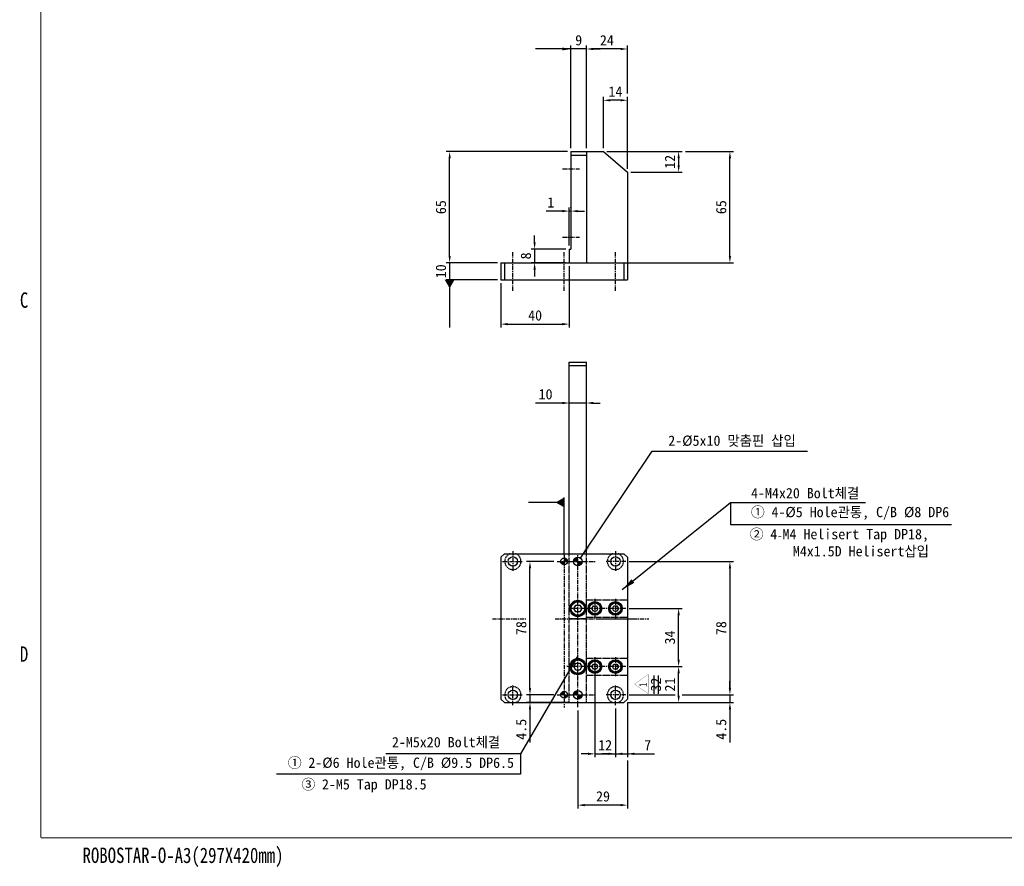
# Model space of a CAD drawing. Extents: x 2118 to 3271, y 824 to 1634.
# Tile 1 of 6: x 2118 to 2694, y 824 to 1319. Entities that reach past the tile are written whole.
import ezdxf
from ezdxf.enums import TextEntityAlignment as Align

# ---------------------------------------------------------------- set-up
doc = ezdxf.new("R2010")
doc.units = 0
doc.header["$LTSCALE"] = 2
doc.header["$MEASUREMENT"] = 0
doc.linetypes.add('CENTER', pattern=[2, 1.25, -0.25, 0.25, -0.25])
doc.linetypes.add('HIDDEN', pattern=[0.375, 0.25, -0.125])
doc.layers.get('0').update_dxf_attribs({"linetype": 'CONTINUOUS'})
doc.layers.get('DEFPOINTS').update_dxf_attribs({"linetype": 'CONTINUOUS'})
for name, color, linetype in [('3', 4, 'CONTINUOUS'), ('CEN', 3, 'CENTER'), ('CENTERLINE', 3, 'CENTER'), ('DIMENSION', 4, 'CONTINUOUS'), ('HATCHLINE', 1, 'CONTINUOUS'), ('HIDDENLINE', 5, 'HIDDEN'), ('PART_NO', 1, 'CONTINUOUS')]:
    doc.layers.add(name, color=color, linetype=linetype)
doc.dimstyles.new('A3', dxfattribs={"dimscale": 2, "dimtxt": 3, "dimasz": 2, "dimexe": 1, "dimexo": 1, "dimgap": 1, "dimtad": 1, "dimdec": 4, "dimdsep": 46, "dimtxsty": 'Standard', "dimcen": 2.5, "dimclrd": 4, "dimclre": 4, "dimclrt": 9, "dimazin": 2, "dimtfac": 1, "dimtdec": 4, "dimtmove": 0, "dimatfit": 3, "dimfxl": 1, "dimtolj": 1, "dimarcsym": 0})

# ---------------------------------------------------------------- blocks, each defined once
blk = doc.blocks.new('A3-DJ')
at = {"const_width": 0.2}
for points in [[(30, 269), (30, 10)], [(30, 10), (410, 10)]]:
    blk.add_lwpolyline(points, dxfattribs=at)
at = {"layer": '3', "const_width": 0.05}
for points in [[(26, 149), (30, 149)], [(26, 80), (30, 80)]]:
    blk.add_lwpolyline(points, dxfattribs=at)
at = {"layer": '3', "width": 0.8}
for s, p in [('C', (26.72, 114.81)), ('D', (26.72, 45.81)), ('ROBOSTAR-O-A3(297X420mm)', (57.72, 6.36))]:
    blk.add_text(s, height=3, dxfattribs=at).set_placement(p, align=Align.MIDDLE)
blk = doc.blocks.new('*D31')
at = {"layer": 'DEFPOINTS', "color": 0}
for p in [(2459.87, 1242.03), (2473.87, 1230.03), (2503.87, 1230.03)]:
    blk.add_point(p, dxfattribs=at)
at = {"layer": 'DIMENSION', "color": 4, "lineweight": -2}
for p, q in [((2461.87, 1242.03), (2505.87, 1242.03)), ((2503.87, 1238.03), (2503.87, 1234.03)), ((2475.87, 1230.03), (2505.87, 1230.03))]:
    blk.add_line(p, q, dxfattribs=at)
at = {"layer": 'DIMENSION', "color": 4}
for points in [[(2503.2, 1238.03), (2504.53, 1238.03), (2503.87, 1242.03)], [(2503.2, 1234.03), (2504.53, 1234.03), (2503.87, 1230.03)]]:
    blk.add_solid(points, dxfattribs=at)
at = {"layer": 'DIMENSION', "color": 9, "insert": (2498.78, 1236.03), "char_height": 6, "attachment_point": 5, "rotation": 90}
blk.add_mtext('\\A1;12', dxfattribs=at)
blk = doc.blocks.new('*D32')
at = {"layer": 'DEFPOINTS', "color": 0}
for p in [(2505.87, 1242.03), (2533.87, 1242.03), (2471.87, 1177.03)]:
    blk.add_point(p, dxfattribs=at)
at = {"layer": 'DIMENSION', "color": 4, "lineweight": -2}
for p, q in [((2507.87, 1242.03), (2535.87, 1242.03)), ((2533.87, 1181.03), (2533.87, 1238.03)), ((2473.87, 1177.03), (2535.87, 1177.03))]:
    blk.add_line(p, q, dxfattribs=at)
at = {"layer": 'DIMENSION', "color": 4}
for points in [[(2533.2, 1238.03), (2534.53, 1238.03), (2533.87, 1242.03)], [(2533.2, 1181.03), (2534.53, 1181.03), (2533.87, 1177.03)]]:
    blk.add_solid(points, dxfattribs=at)
at = {"layer": 'DIMENSION', "color": 9, "insert": (2528.79, 1209.53), "char_height": 6, "attachment_point": 5, "rotation": 90}
blk.add_mtext('\\A1;65', dxfattribs=at)
blk = doc.blocks.new('*D33')
at = {"layer": 'DEFPOINTS', "color": 0}
for p in [(2459.87, 1272.03), (2459.87, 1242.03), (2473.87, 1230.03)]:
    blk.add_point(p, dxfattribs=at)
at = {"layer": 'DIMENSION', "color": 4, "lineweight": -2}
for p, q in [((2459.87, 1244.03), (2459.87, 1274.03)), ((2473.87, 1232.03), (2473.87, 1274.03)), ((2469.87, 1272.03), (2463.87, 1272.03))]:
    blk.add_line(p, q, dxfattribs=at)
at = {"layer": 'DIMENSION', "color": 4}
for points in [[(2463.87, 1272.69), (2463.87, 1271.36), (2459.87, 1272.03)], [(2469.87, 1272.69), (2469.87, 1271.36), (2473.87, 1272.03)]]:
    blk.add_solid(points, dxfattribs=at)
at = {"layer": 'DIMENSION', "color": 9, "insert": (2466.87, 1277.11), "char_height": 6, "attachment_point": 5}
blk.add_mtext('\\A1;14', dxfattribs=at)
blk = doc.blocks.new('*D34')
at = {"layer": 'DEFPOINTS', "color": 0}
for p in [(2369.87, 1242.03), (2440.87, 1242.03), (2399.87, 1177.03)]:
    blk.add_point(p, dxfattribs=at)
at = {"layer": 'DIMENSION', "color": 4, "lineweight": -2}
for p, q in [((2438.87, 1242.03), (2367.87, 1242.03)), ((2369.87, 1181.03), (2369.87, 1238.03)), ((2397.87, 1177.03), (2367.87, 1177.03))]:
    blk.add_line(p, q, dxfattribs=at)
at = {"layer": 'DIMENSION', "color": 4}
for points in [[(2369.2, 1238.03), (2370.53, 1238.03), (2369.87, 1242.03)], [(2369.2, 1181.03), (2370.53, 1181.03), (2369.87, 1177.03)]]:
    blk.add_solid(points, dxfattribs=at)
at = {"layer": 'DIMENSION', "color": 9, "insert": (2364.79, 1209.53), "char_height": 6, "attachment_point": 5, "rotation": 90}
blk.add_mtext('\\A1;65', dxfattribs=at)
blk = doc.blocks.new('*D35')
at = {"layer": 'DEFPOINTS', "color": 0}
for p in [(2416.87, 924.38), (2432.87, 924.38), (2441.87, 919.88)]:
    blk.add_point(p, dxfattribs=at)
at = {"layer": 'DIMENSION', "color": 4, "lineweight": -2}
for p, q in [((2416.87, 928.38), (2416.87, 932.38)), ((2430.87, 924.38), (2414.87, 924.38)), ((2416.87, 924.38), (2416.87, 919.88)), ((2439.87, 919.88), (2414.87, 919.88)), ((2416.87, 915.88), (2416.87, 896.56))]:
    blk.add_line(p, q, dxfattribs=at)
at = {"layer": 'DIMENSION', "color": 4}
for points in [[(2416.2, 928.38), (2417.53, 928.38), (2416.87, 924.38)], [(2416.2, 915.88), (2417.53, 915.88), (2416.87, 919.88)]]:
    blk.add_solid(points, dxfattribs=at)
at = {"layer": 'DIMENSION', "color": 9, "insert": (2411.79, 904.22), "char_height": 6, "attachment_point": 5, "rotation": 90}
blk.add_mtext('\\A1;4.5', dxfattribs=at)
blk = doc.blocks.new('*D36')
at = {"layer": 'DEFPOINTS', "color": 0}
for p in [(2454.87, 946.27), (2466.87, 918.38), (2466.87, 889.88)]:
    blk.add_point(p, dxfattribs=at)
at = {"layer": 'DIMENSION', "color": 4, "lineweight": -2}
for p, q in [((2454.87, 944.27), (2454.87, 887.88)), ((2466.87, 916.38), (2466.87, 887.88)), ((2450.87, 889.88), (2446.87, 889.88)), ((2454.87, 889.88), (2466.87, 889.88)), ((2470.87, 889.88), (2474.87, 889.88))]:
    blk.add_line(p, q, dxfattribs=at)
at = {"layer": 'DIMENSION', "color": 4}
for points in [[(2450.87, 890.55), (2450.87, 889.21), (2454.87, 889.88)], [(2470.87, 890.55), (2470.87, 889.21), (2466.87, 889.88)]]:
    blk.add_solid(points, dxfattribs=at)
at = {"layer": 'DIMENSION', "color": 9, "insert": (2460.87, 894.96), "char_height": 6, "attachment_point": 5}
blk.add_mtext('\\A1;12', dxfattribs=at)
blk = doc.blocks.new('*D37')
at = {"layer": 'DEFPOINTS', "color": 0}
for p in [(2473.87, 921.88), (2466.87, 918.38), (2473.87, 889.88)]:
    blk.add_point(p, dxfattribs=at)
at = {"layer": 'DIMENSION', "color": 4, "lineweight": -2}
for p, q in [((2466.87, 916.38), (2466.87, 887.88)), ((2473.87, 919.88), (2473.87, 887.88)), ((2462.87, 889.88), (2458.87, 889.88)), ((2466.87, 889.88), (2473.87, 889.88)), ((2477.87, 889.88), (2489.64, 889.88))]:
    blk.add_line(p, q, dxfattribs=at)
at = {"layer": 'DIMENSION', "color": 4}
for points in [[(2462.87, 890.55), (2462.87, 889.21), (2466.87, 889.88)], [(2477.87, 890.55), (2477.87, 889.21), (2473.87, 889.88)]]:
    blk.add_solid(points, dxfattribs=at)
at = {"layer": 'DIMENSION', "color": 9, "insert": (2485.75, 894.96), "char_height": 6, "attachment_point": 5}
blk.add_mtext('\\A1;7', dxfattribs=at)
blk = doc.blocks.new('*D38')
at = {"layer": 'DEFPOINTS', "color": 0}
for p in [(2444.87, 917.19), (2473.87, 887.88), (2444.87, 859.88)]:
    blk.add_point(p, dxfattribs=at)
at = {"layer": 'DIMENSION', "color": 4, "lineweight": -2}
for p, q in [((2444.87, 915.19), (2444.87, 857.88)), ((2473.87, 885.88), (2473.87, 857.88)), ((2469.87, 859.88), (2448.87, 859.88))]:
    blk.add_line(p, q, dxfattribs=at)
at = {"layer": 'DIMENSION', "color": 4}
for points in [[(2448.87, 860.55), (2448.87, 859.21), (2444.87, 859.88)], [(2469.87, 860.55), (2469.87, 859.21), (2473.87, 859.88)]]:
    blk.add_solid(points, dxfattribs=at)
at = {"layer": 'DIMENSION', "color": 9, "insert": (2459.62, 864.96), "char_height": 6, "attachment_point": 5}
blk.add_mtext('\\A1;29', dxfattribs=at)
blk = doc.blocks.new('*D39')
at = {"layer": 'DEFPOINTS', "color": 0}
for p in [(2416.87, 1002.38), (2432.87, 1002.38), (2432.87, 924.38)]:
    blk.add_point(p, dxfattribs=at)
at = {"layer": 'DIMENSION', "color": 4, "lineweight": -2}
for p, q in [((2430.87, 1002.38), (2414.87, 1002.38)), ((2416.87, 928.38), (2416.87, 998.38)), ((2430.87, 924.38), (2414.87, 924.38))]:
    blk.add_line(p, q, dxfattribs=at)
at = {"layer": 'DIMENSION', "color": 4}
for points in [[(2416.2, 998.38), (2417.53, 998.38), (2416.87, 1002.38)], [(2416.2, 928.38), (2417.53, 928.38), (2416.87, 924.38)]]:
    blk.add_solid(points, dxfattribs=at)
at = {"layer": 'DIMENSION', "color": 9, "insert": (2411.79, 963.38), "char_height": 6, "attachment_point": 5, "rotation": 90}
blk.add_mtext('\\A1;78', dxfattribs=at)
blk = doc.blocks.new('*D40')
at = {"layer": 'DEFPOINTS', "color": 0}
for p in [(2399.87, 1177.03), (2369.87, 1167.03), (2399.87, 1167.03)]:
    blk.add_point(p, dxfattribs=at)
at = {"layer": 'DIMENSION', "color": 4, "lineweight": -2}
for p, q in [((2369.87, 1181.03), (2369.87, 1185.03)), ((2397.87, 1177.03), (2367.87, 1177.03)), ((2369.87, 1177.03), (2369.87, 1167.03)), ((2397.87, 1167.03), (2367.87, 1167.03)), ((2369.87, 1163.03), (2369.87, 1159.03))]:
    blk.add_line(p, q, dxfattribs=at)
at = {"layer": 'DIMENSION', "color": 4}
for points in [[(2369.2, 1181.03), (2370.53, 1181.03), (2369.87, 1177.03)], [(2369.2, 1163.03), (2370.53, 1163.03), (2369.87, 1167.03)]]:
    blk.add_solid(points, dxfattribs=at)
at = {"layer": 'DIMENSION', "color": 9, "insert": (2364.78, 1172.03), "char_height": 6, "attachment_point": 5, "rotation": 90}
blk.add_mtext('\\A1;10', dxfattribs=at)
blk = doc.blocks.new('*D41')
at = {"layer": 'DEFPOINTS', "color": 0}
for p in [(2439.87, 1095.01), (2439.87, 1084.7), (2449.87, 1085.02)]:
    blk.add_point(p, dxfattribs=at)
at = {"layer": 'DIMENSION', "color": 4, "lineweight": -2}
for p, q in [((2435.87, 1095.01), (2420.12, 1095.01)), ((2439.87, 1086.7), (2439.87, 1097.01)), ((2449.87, 1095.01), (2439.87, 1095.01)), ((2449.87, 1087.02), (2449.87, 1097.01)), ((2453.87, 1095.01), (2457.87, 1095.01))]:
    blk.add_line(p, q, dxfattribs=at)
at = {"layer": 'DIMENSION', "color": 4}
for points in [[(2435.87, 1095.68), (2435.87, 1094.35), (2439.87, 1095.01)], [(2453.87, 1095.68), (2453.87, 1094.35), (2449.87, 1095.01)]]:
    blk.add_solid(points, dxfattribs=at)
at = {"layer": 'DIMENSION', "color": 9, "insert": (2425.99, 1100.1), "char_height": 6, "attachment_point": 5}
blk.add_mtext('\\A1;10', dxfattribs=at)
blk = doc.blocks.new('*D42')
at = {"layer": 'DEFPOINTS', "color": 0}
for p in [(2439.87, 1207.24), (2440.87, 1207.11), (2439.87, 1185.03)]:
    blk.add_point(p, dxfattribs=at)
at = {"layer": 'DIMENSION', "color": 4, "lineweight": -2}
for p, q in [((2435.87, 1207.24), (2426.28, 1207.24)), ((2439.87, 1187.03), (2439.87, 1209.24)), ((2440.87, 1207.24), (2439.87, 1207.24)), ((2440.87, 1209.11), (2440.87, 1209.24)), ((2444.87, 1207.24), (2448.87, 1207.24))]:
    blk.add_line(p, q, dxfattribs=at)
at = {"layer": 'DIMENSION', "color": 4}
for points in [[(2435.87, 1207.9), (2435.87, 1206.57), (2439.87, 1207.24)], [(2444.87, 1207.9), (2444.87, 1206.57), (2440.87, 1207.24)]]:
    blk.add_solid(points, dxfattribs=at)
at = {"layer": 'DIMENSION', "color": 9, "insert": (2429.08, 1212.32), "char_height": 6, "attachment_point": 5}
blk.add_mtext('\\A1;1', dxfattribs=at)
blk = doc.blocks.new('*D43')
at = {"layer": 'DEFPOINTS', "color": 0}
for p in [(2439.87, 1185.03), (2419.58, 1177.03), (2439.87, 1177.03)]:
    blk.add_point(p, dxfattribs=at)
at = {"layer": 'DIMENSION', "color": 4, "lineweight": -2}
for p, q in [((2419.58, 1189.03), (2419.58, 1193.03)), ((2437.87, 1185.03), (2417.58, 1185.03)), ((2419.58, 1185.03), (2419.58, 1177.03)), ((2437.87, 1177.03), (2417.58, 1177.03)), ((2419.58, 1173.03), (2419.58, 1169.03))]:
    blk.add_line(p, q, dxfattribs=at)
at = {"layer": 'DIMENSION', "color": 4}
for points in [[(2418.92, 1189.03), (2420.25, 1189.03), (2419.58, 1185.03)], [(2418.92, 1173.03), (2420.25, 1173.03), (2419.58, 1177.03)]]:
    blk.add_solid(points, dxfattribs=at)
at = {"layer": 'DIMENSION', "color": 9, "insert": (2414.51, 1181.03), "char_height": 6, "attachment_point": 5, "rotation": 90}
blk.add_mtext('\\A1;8', dxfattribs=at)
blk = doc.blocks.new('*D44')
at = {"layer": 'DEFPOINTS', "color": 0}
for p in [(2439.87, 1177.03), (2399.87, 1167.03), (2439.87, 1141.13)]:
    blk.add_point(p, dxfattribs=at)
at = {"layer": 'DIMENSION', "color": 4, "lineweight": -2}
for p, q in [((2439.87, 1175.03), (2439.87, 1139.13)), ((2399.87, 1165.03), (2399.87, 1139.13)), ((2403.87, 1141.13), (2435.87, 1141.13))]:
    blk.add_line(p, q, dxfattribs=at)
at = {"layer": 'DIMENSION', "color": 4}
for points in [[(2403.87, 1141.79), (2403.87, 1140.46), (2399.87, 1141.13)], [(2435.87, 1141.79), (2435.87, 1140.46), (2439.87, 1141.13)]]:
    blk.add_solid(points, dxfattribs=at)
at = {"layer": 'DIMENSION', "color": 9, "insert": (2419.87, 1146.21), "char_height": 6, "attachment_point": 5}
blk.add_mtext('\\A1;40', dxfattribs=at)
blk = doc.blocks.new('*D45')
at = {"layer": 'DEFPOINTS', "color": 0}
for p in [(2440.87, 1302.03), (2440.87, 1242.03), (2449.87, 1242.03)]:
    blk.add_point(p, dxfattribs=at)
at = {"layer": 'DIMENSION', "color": 4, "lineweight": -2}
for p, q in [((2440.87, 1244.03), (2440.87, 1304.03)), ((2449.87, 1244.03), (2449.87, 1304.03)), ((2436.87, 1302.03), (2432.87, 1302.03)), ((2449.87, 1302.03), (2440.87, 1302.03)), ((2453.87, 1302.03), (2457.87, 1302.03))]:
    blk.add_line(p, q, dxfattribs=at)
at = {"layer": 'DIMENSION', "color": 4}
for points in [[(2436.87, 1302.69), (2436.87, 1301.36), (2440.87, 1302.03)], [(2453.87, 1302.69), (2453.87, 1301.36), (2449.87, 1302.03)]]:
    blk.add_solid(points, dxfattribs=at)
at = {"layer": 'DIMENSION', "color": 9, "insert": (2445.37, 1307.1), "char_height": 6, "attachment_point": 5}
blk.add_mtext('\\A1;9', dxfattribs=at)
blk = doc.blocks.new('*D46')
at = {"layer": 'DEFPOINTS', "color": 0}
for p in [(2449.87, 1302.03), (2473.87, 1274.03), (2449.87, 1242.03)]:
    blk.add_point(p, dxfattribs=at)
at = {"layer": 'DIMENSION', "color": 4, "lineweight": -2}
for p, q in [((2449.87, 1244.03), (2449.87, 1304.03)), ((2473.87, 1276.03), (2473.87, 1304.03)), ((2469.87, 1302.03), (2453.87, 1302.03))]:
    blk.add_line(p, q, dxfattribs=at)
at = {"layer": 'DIMENSION', "color": 4}
for points in [[(2453.87, 1302.69), (2453.87, 1301.36), (2449.87, 1302.03)], [(2469.87, 1302.69), (2469.87, 1301.36), (2473.87, 1302.03)]]:
    blk.add_solid(points, dxfattribs=at)
at = {"layer": 'DIMENSION', "color": 9, "insert": (2461.87, 1307.11), "char_height": 6, "attachment_point": 5}
blk.add_mtext('\\A1;24', dxfattribs=at)
blk = doc.blocks.new('*D47')
at = {"layer": 'DEFPOINTS', "color": 0}
for p in [(2472.87, 1002.38), (2505.87, 924.38), (2533.87, 924.38)]:
    blk.add_point(p, dxfattribs=at)
at = {"layer": 'DIMENSION', "color": 4, "lineweight": -2}
for p, q in [((2474.87, 1002.38), (2535.87, 1002.38)), ((2533.87, 998.38), (2533.87, 928.38)), ((2507.87, 924.38), (2535.87, 924.38))]:
    blk.add_line(p, q, dxfattribs=at)
at = {"layer": 'DIMENSION', "color": 4}
for points in [[(2533.2, 998.38), (2534.53, 998.38), (2533.87, 1002.38)], [(2533.2, 928.38), (2534.53, 928.38), (2533.87, 924.38)]]:
    blk.add_solid(points, dxfattribs=at)
at = {"layer": 'DIMENSION', "color": 9, "insert": (2528.79, 963.38), "char_height": 6, "attachment_point": 5, "rotation": 90}
blk.add_mtext('\\A1;78', dxfattribs=at)
blk = doc.blocks.new('*D48')
at = {"layer": 'DEFPOINTS', "color": 0}
for p in [(2472.87, 974.88), (2503.87, 974.88), (2472.87, 940.88)]:
    blk.add_point(p, dxfattribs=at)
at = {"layer": 'DIMENSION', "color": 4, "lineweight": -2}
for p, q in [((2474.87, 974.88), (2505.87, 974.88)), ((2503.87, 944.88), (2503.87, 970.88)), ((2474.87, 940.88), (2505.87, 940.88))]:
    blk.add_line(p, q, dxfattribs=at)
at = {"layer": 'DIMENSION', "color": 4}
for points in [[(2503.2, 970.88), (2504.53, 970.88), (2503.87, 974.88)], [(2503.2, 944.88), (2504.53, 944.88), (2503.87, 940.88)]]:
    blk.add_solid(points, dxfattribs=at)
at = {"layer": 'DIMENSION', "color": 9, "insert": (2498.79, 957.88), "char_height": 6, "attachment_point": 5, "rotation": 90}
blk.add_mtext('\\A1;34', dxfattribs=at)
blk = doc.blocks.new('*D49')
at = {"layer": 'DEFPOINTS', "color": 0}
for p in [(2503.87, 924.38), (2471.87, 919.88), (2533.87, 919.88)]:
    blk.add_point(p, dxfattribs=at)
at = {"layer": 'DIMENSION', "color": 4, "lineweight": -2}
for p, q in [((2533.87, 928.38), (2533.87, 932.38)), ((2505.87, 924.38), (2535.87, 924.38)), ((2533.87, 924.38), (2533.87, 919.88)), ((2473.87, 919.88), (2535.87, 919.88)), ((2533.87, 915.88), (2533.87, 896.56))]:
    blk.add_line(p, q, dxfattribs=at)
at = {"layer": 'DIMENSION', "color": 4}
for points in [[(2533.2, 928.38), (2534.53, 928.38), (2533.87, 924.38)], [(2533.2, 915.88), (2534.53, 915.88), (2533.87, 919.88)]]:
    blk.add_solid(points, dxfattribs=at)
at = {"layer": 'DIMENSION', "color": 9, "insert": (2528.79, 904.22), "char_height": 6, "attachment_point": 5, "rotation": 90}
blk.add_mtext('\\A1;4.5', dxfattribs=at)
blk = doc.blocks.new('*D50')
at = {"layer": 'DEFPOINTS', "color": 0}
for p in [(2472.87, 940.88), (2503.87, 940.88), (2471.87, 919.88)]:
    blk.add_point(p, dxfattribs=at)
at = {"layer": 'DIMENSION', "color": 4, "lineweight": -2}
for p, q in [((2474.87, 940.88), (2505.87, 940.88)), ((2503.87, 923.88), (2503.87, 936.88)), ((2473.87, 919.88), (2505.87, 919.88))]:
    blk.add_line(p, q, dxfattribs=at)
at = {"layer": 'DIMENSION', "color": 4}
for points in [[(2503.2, 936.88), (2504.53, 936.88), (2503.87, 940.88)], [(2503.2, 923.88), (2504.53, 923.88), (2503.87, 919.88)]]:
    blk.add_solid(points, dxfattribs=at)
at = {"layer": 'DIMENSION', "color": 9, "insert": (2498.78, 930.38), "char_height": 6, "attachment_point": 5, "rotation": 90}
blk.add_mtext('\\A1;21', dxfattribs=at)

msp = doc.modelspace()

# ---------------------------------------------------------------- hatches: boundary and pattern name
at = {"layer": 'HATCHLINE'}
h = msp.add_hatch(dxfattribs=at)
h.set_pattern_fill('ANSI31', color=256, scale=0.1, style=0)
h.set_pattern_definition([(225, (1734.85887, 1511.35363), (0.2245064, -0.2245064), [])])
h.paths.add_polyline_path([(2434.86614, 1002.38033, 0.414213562), (2436.86614, 1000.38033), (2436.86614, 1002.38033)])
h.paths.add_polyline_path([(2436.86614, 1002.38033), (2438.86614, 1002.38033, 0.414213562), (2436.86614, 1004.38033)])
h = msp.add_hatch(dxfattribs=at)
h.set_pattern_fill('ANSI31', color=256, scale=0.1, style=0)
h.set_pattern_definition([(135, (3054.12292, 780.8122), (0.2245064, 0.2245064), [])])
h.paths.add_polyline_path([(2444.86614, 1002.38031), (2442.36614, 1002.38031, -0.414213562), (2444.86614, 1004.88031)])
h.paths.add_polyline_path([(2444.86614, 1002.38031), (2447.36614, 1002.38031, -0.414213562), (2444.86614, 999.88031)])
h = msp.add_hatch(dxfattribs=at)
h.set_pattern_fill('ANSI31', color=256, scale=0.1, style=0)
h.set_pattern_definition([(225, (1734.85887, 1533.35363), (0.2245064, -0.2245064), [])])
h.paths.add_polyline_path([(2438.86614, 924.38031), (2436.86614, 924.38031), (2436.86614, 922.38031, 0.414213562)])
h.paths.add_polyline_path([(2434.86614, 924.38031), (2436.86614, 924.38031), (2436.86614, 926.38031, 0.414213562)])
h = msp.add_hatch(dxfattribs=at)
h.set_pattern_fill('ANSI31', color=256, scale=0.1, style=0)
h.set_pattern_definition([(135, (3054.12292, 702.81223), (0.2245064, 0.2245064), [])])
h.paths.add_polyline_path([(2444.86614, 924.38033), (2442.36614, 924.38033, -0.414213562), (2444.86614, 926.88033)])
h.paths.add_polyline_path([(2444.86614, 924.38033), (2447.36614, 924.38033, -0.414213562), (2444.86614, 921.88033)])

# ---------------------------------------------------------------- linework, layer by layer
for p, q in [((2440.86614, 1242.02749), (2440.86614, 1185.02749)), ((2440.86614, 1242.02749), (2449.86614, 1242.02749)), ((2440.86614, 1240.02749), (2449.86614, 1240.02749)), ((2446.86614, 1242.02749), (2459.86614, 1242.02749)), ((2449.86614, 1242.02749), (2449.86614, 1177.02748)), ((2459.86614, 1242.02749), (2473.86614, 1230.02749)), ((2473.86614, 1230.02749), (2473.86614, 1167.02748)), ((2439.86614, 1185.02749), (2439.86614, 1177.02748)), ((2439.86614, 1185.02749), (2440.86614, 1185.02749)), ((2439.86614, 1185.02749), (2440.86614, 1185.02749)), ((2399.86614, 1177.02748), (2473.86614, 1177.02748)), ((2399.86614, 1177.02748), (2399.86614, 1167.02748)), ((2401.86614, 1177.02748), (2401.86614, 1167.02748)), ((2471.86614, 1177.02748), (2471.86614, 1167.02748)), ((2399.86614, 1167.02748), (2473.86614, 1167.02748)), ((2439.86614, 1118.88031), (2449.86614, 1118.88031)), ((2439.86614, 1006.88033), (2439.86614, 1118.88031)), ((2449.86614, 1006.88033), (2449.86614, 1118.88031)), ((2439.86614, 1116.88031), (2449.86614, 1116.88031)), ((2401.86614, 1006.88033), (2399.86614, 1004.88033)), ((2399.86614, 1004.88033), (2399.86614, 921.88031)), ((2401.86614, 1006.88033), (2452.86614, 1006.88033)), ((2452.86614, 1006.88033), (2471.86614, 1006.88033)), ((2473.86614, 1004.88033), (2471.86614, 1006.88033)), ((2473.86614, 1004.88033), (2473.86614, 921.88031)), ((2401.86614, 919.88031), (2399.86614, 921.88031)), ((2471.86614, 919.88031), (2473.86614, 921.88031)), ((2401.86614, 919.88031), (2471.86614, 919.88031))]:
    msp.add_line(p, q)
for points in [[(2446.02084, 976.88032), (2447.17554, 974.88032), (2446.02084, 972.88032), (2443.71144, 972.88032), (2442.55674, 974.88032), (2443.71144, 976.88032)], [(2455.73217, 976.38032), (2456.59819, 974.88032), (2455.73217, 973.38032), (2454.00012, 973.38032), (2453.13409, 974.88032), (2454.00012, 976.38032)], [(2467.73217, 976.38032), (2468.59819, 974.88032), (2467.73217, 973.38032), (2466.00012, 973.38032), (2465.13409, 974.88032), (2466.00012, 976.38032)], [(2446.02084, 942.88033), (2447.17554, 940.88033), (2446.02084, 938.88033), (2443.71144, 938.88033), (2442.55674, 940.88033), (2443.71144, 942.88033)], [(2455.73217, 942.38033), (2456.59819, 940.88033), (2455.73217, 939.38033), (2454.00012, 939.38033), (2453.13409, 940.88033), (2454.00012, 942.38033)], [(2467.73217, 942.38033), (2468.59819, 940.88033), (2467.73217, 939.38033), (2466.00012, 939.38033), (2465.13409, 940.88033), (2466.00012, 942.38033)]]:
    msp.add_lwpolyline(points, close=True)
for centre, radius in [((2406.86614, 1002.38031), 2.75), ((2444.86614, 1002.38031), 2.5), ((2466.86614, 1002.38031), 2.75), ((2444.86614, 974.88032), 4.75), ((2444.86614, 974.88032), 4.25), ((2454.86614, 974.88032), 4), ((2454.86614, 974.88032), 3.5), ((2466.86614, 974.88032), 4), ((2466.86614, 974.88032), 3.5), ((2444.86614, 940.88033), 4.75), ((2444.86614, 940.88033), 4.25), ((2454.86614, 940.88033), 4), ((2454.86614, 940.88033), 3.5), ((2466.86614, 940.88033), 4), ((2466.86614, 940.88033), 3.5), ((2406.86614, 924.38033), 2.75), ((2444.86614, 924.38033), 2.5), ((2466.86614, 924.38033), 2.75)]:
    msp.add_circle(centre, radius)
at = {"linetype": 'ByBlock'}
for centre in [(2436.86614, 1002.38033), (2436.86614, 924.38031)]:
    msp.add_circle(centre, 2, dxfattribs=at)
at = {"layer": '3'}
for centre, radius in [((2444.86614, 974.88032), 3.95), ((2454.86614, 974.88032), 3.2), ((2466.86614, 974.88032), 3.2), ((2444.86614, 940.88033), 3.95), ((2454.86614, 940.88033), 3.2), ((2466.86614, 940.88033), 3.2)]:
    msp.add_circle(centre, radius, dxfattribs=at)
at = {"layer": 'CEN'}
for p, q in [((2435.86614, 1232.02749), (2445.86614, 1232.02749)), ((2435.86614, 1192.02749), (2445.86614, 1192.02749)), ((2406.86614, 1008.38031), (2406.86614, 996.38031)), ((2466.86614, 1008.38031), (2466.86614, 996.38031)), ((2436.86614, 1005.979), (2436.86614, 916.97106)), ((2444.86614, 917.1864), (2444.86614, 1006.0555)), ((2400.86614, 1002.38031), (2412.86614, 1002.38031)), ((2432.86614, 1002.38033), (2440.86614, 1002.38033)), ((2439.44844, 1002.38031), (2455.22652, 1002.38031)), ((2472.86614, 1002.38031), (2460.86614, 1002.38031)), ((2394.86614, 968.88032), (2414.84299, 968.88032)), ((2431.57659, 968.88032), (2478.86614, 968.88032)), ((2406.86614, 918.38033), (2406.86614, 930.38033)), ((2466.86614, 918.38033), (2466.86614, 930.38033)), ((2400.86614, 924.38033), (2412.86614, 924.38033)), ((2432.86614, 924.38031), (2440.86614, 924.38031)), ((2439.44844, 924.38033), (2455.22652, 924.38033)), ((2472.86614, 924.38033), (2460.86614, 924.38033))]:
    msp.add_line(p, q, dxfattribs=at)
at = {"layer": 'CEN', "linetype": 'CENTER'}
for p, q in [((2406.86614, 1160.6375), (2406.86614, 1183.41746)), ((2436.86614, 1160.6375), (2436.86614, 1183.41746)), ((2466.86614, 1160.6375), (2466.86614, 1183.41746)), ((2449.34676, 968.88032), (2439.38553, 968.88032))]:
    msp.add_line(p, q, dxfattribs=at)
at = {"layer": 'CENTERLINE'}
for p, q in [((2454.86614, 980.48752), (2454.86614, 969.27312)), ((2466.86614, 980.48752), (2466.86614, 969.27312)), ((2472.86614, 974.88032), (2440.36614, 974.88032)), ((2457.25895, 968.88032), (2486.47334, 968.88032)), ((2454.86614, 946.48753), (2454.86614, 935.27313)), ((2466.86614, 946.48753), (2466.86614, 935.27313)), ((2472.86614, 940.88033), (2438.26514, 940.88033))]:
    msp.add_line(p, q, dxfattribs=at)
at = {"layer": 'DIMENSION'}
for p, q in [((2436.86614, 1005.979), (2436.86614, 1039.762)), ((2534.21389, 1036.88033), (2534.21389, 1024.06162)), ((2534.21389, 1024.06162), (2663.61157, 1024.06162)), ((2474.86614, 924.38033), (2501.86614, 924.38033)), ((2411.42129, 889.88031), (2411.42129, 877.97263)), ((2411.42129, 877.97263), (2268.53445, 877.97263))]:
    msp.add_line(p, q, dxfattribs=at)
at = {"layer": 'HIDDENLINE'}
for p, q in [((2439.86614, 919.88031), (2439.86614, 1006.88033)), ((2449.86614, 919.88031), (2449.86614, 1006.88033)), ((2449.86614, 979.88032), (2473.86614, 979.88032)), ((2449.86614, 969.88032), (2473.86614, 969.88032)), ((2449.86614, 945.88033), (2473.86614, 945.88033)), ((2449.86614, 935.88033), (2473.86614, 935.88033))]:
    msp.add_line(p, q, dxfattribs=at)
for centre, start, end in [((2406.86614, 1002.38031), 108.67107053, 71.32892947), ((2466.86614, 1002.38031), 108.67107053, 71.32892947), ((2406.86614, 924.38033), 288.67107053, 251.32892947), ((2466.86614, 924.38033), 288.67107053, 251.32892947)]:
    msp.add_arc(centre, 4.75, start, end, dxfattribs=at)
at = {"layer": 'PART_NO'}
for p, q in [((2489.355, 935.736), (2489.355, 924.977)), ((2491.868, 935.736), (2491.868, 924.977))]:
    msp.add_line(p, q, dxfattribs=at)
at = {"layer": 'PART_NO', "const_width": 0.1125}
for points in [[(2486.0762, 936.295), (2477.9762, 930.67)], [(2486.0762, 925.045), (2486.0762, 936.295)], [(2477.9762, 930.67), (2486.0762, 925.045)]]:
    msp.add_lwpolyline(points, dxfattribs=at)

# ---------------------------------------------------------------- block references
at = {"xscale": 2.999999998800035, "yscale": 2.999999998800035, "zscale": 2.999999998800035}
msp.add_blockref('A3-DJ', (2040.68005, 810.7678), dxfattribs=at)

# ---------------------------------------------------------------- texts
at = {"layer": 'DIMENSION', "color": 9, "char_height": 6}
for s, insert, attachment_point in [('2-%%c5x10 맞춤핀 삽입', (2497.7886, 1072.6906), 4), ('4-M4x20 Bolt체결', (2546.21389, 1042.00185), 4), ('{\\fGulimChe|b0|i0|c129|p49;① }4-%%C5 Hole관통, C/B %%C8 DP6', (2662.18163, 1030.47638), 6), ('{\\f굴림체|b0|i0|c129|p49;② }4{\\H0.75x;-}M4 Helisert Tap DP18,\\P  M4x1.5D Helisert삽입', (2650.34828, 1013.06367), 6), ('2-M5x20 Bolt체결', (2399.42129, 896.38845), 6), ('{\\fGulimChe|b0|i0|c129|p49;① }2-%%C6 Hole관통, C/B %%C9.5 DP6.5', (2407.52683, 883.90807), 6), ('{\\f굴림체|b0|i0|c129|p49;③ }2-M5 Tap DP18.5', (2356.37205, 871.17866), 6)]:
    msp.add_mtext(s, dxfattribs=dict(at, insert=insert, attachment_point=attachment_point))
at = {"layer": 'DIMENSION', "color": 9, "insert": (2490.59026, 930.38032), "char_height": 6, "attachment_point": 5, "rotation": 90}
msp.add_mtext('\\A1;32', dxfattribs=at)
at = {"layer": 'PART_NO', "width": 0.8}
msp.add_text('1', height=4.5, rotation=90, dxfattribs=at).set_placement((2482.98965, 930.25758), align=Align.MIDDLE)

# ---------------------------------------------------------------- dimensions: what is measured, and where the dimension line sits
at = {"layer": 'DIMENSION'}
for base, p1, p2, angle, picture, middle in [((2440.86614, 1302.02749), (2449.86614, 1242.02749), (2440.86614, 1242.02749), 180, '*D45', (2445.36614, 1302.02749)), ((2459.86614, 1272.02749), (2473.86614, 1230.02749), (2459.86614, 1242.02749), 180, '*D33', (2466.86614, 1272.02749)), ((2503.86614, 1230.02749), (2459.86614, 1242.02749), (2473.86614, 1230.02749), 90, '*D31', (2503.86614, 1236.02749)), ((2419.584, 1177.02748), (2439.86614, 1185.02749), (2439.86614, 1177.02748), 90, '*D43', (2419.584, 1181.02748)), ((2369.86614, 1167.02748), (2399.86614, 1177.02748), (2399.86614, 1167.02748), 90, '*D40', (2369.86614, 1172.02748)), ((2466.86614, 889.88031), (2454.86614, 946.27313), (2466.86614, 918.38033), 180, '*D36', (2460.86614, 889.88031)), ((2473.86614, 889.88031), (2466.86614, 918.38033), (2473.86614, 921.88031), 180, '*D37', (2485.75163, 889.88031)), ((2444.86614, 859.88031), (2473.86614, 887.88031), (2444.86614, 917.1864), 180, '*D38', (2459.61614, 859.88031))]:
    dim = msp.add_linear_dim(base=base, p1=p1, p2=p2, angle=angle, dimstyle='A3', dxfattribs=at)
    dim.commit()
    dim.dimension.update_dxf_attribs({"geometry": picture, "text_midpoint": middle, "dimtype": 160})
for base, p1, p2, angle, picture, middle in [((2449.86614, 1302.02749), (2473.86614, 1274.02749), (2449.86614, 1242.02749), 180, '*D46', (2461.86614, 1307.10739)), ((2369.86614, 1242.02749), (2399.86614, 1177.02748), (2440.86614, 1242.02749), 90, '*D34', (2364.79024, 1209.52749)), ((2533.86614, 1242.02749), (2471.86614, 1177.02748), (2505.86614, 1242.02749), 90, '*D32', (2528.79024, 1209.52749)), ((2439.86614, 1207.237), (2440.86614, 1207.10664), (2439.86614, 1185.02749), 180, '*D42', (2429.0752, 1212.32089)), ((2439.86614, 1141.12762), (2399.86614, 1167.02748), (2439.86614, 1177.02748), 180, '*D44', (2419.86614, 1146.20751)), ((2439.86614, 1095.01183), (2449.86614, 1085.02006), (2439.86614, 1084.69775), 180, '*D41', (2425.99131, 1100.09572)), ((2416.86614, 1002.38033), (2432.86614, 924.38031), (2432.86614, 1002.38033), 90, '*D39', (2411.78625, 963.38032)), ((2533.86614, 924.38033), (2472.86614, 1002.38031), (2505.86614, 924.38033), 90, '*D47', (2528.78625, 963.38032)), ((2503.86614, 974.88032), (2472.86614, 940.88033), (2472.86614, 974.88032), 90, '*D48', (2498.78625, 957.88032)), ((2503.86614, 940.88033), (2471.86614, 919.88031), (2472.86614, 940.88033), 90, '*D50', (2498.78226, 930.38032))]:
    dim = msp.add_linear_dim(base=base, p1=p1, p2=p2, angle=angle, dimstyle='A3', dxfattribs=at)
    dim.commit()
    dim.dimension.update_dxf_attribs({"geometry": picture, "text_midpoint": middle})
dim = msp.add_linear_dim(base=(2416.86614, 924.38031), p1=(2441.86614, 919.88031), p2=(2432.86614, 924.38031), angle=90, dimstyle='A3', override={"dimscale": 2, "dimtxt": 3}, dxfattribs=at)
dim.commit()
dim.dimension.update_dxf_attribs({"geometry": '*D35', "text_midpoint": (2416.86614, 904.21986), "dimtype": 160})
dim = msp.add_linear_dim(base=(2533.86614, 919.88031), p1=(2503.86614, 924.38033), p2=(2471.86614, 919.88031), angle=90, dimstyle='A3', override={"dimjust": 2}, dxfattribs=at)
dim.commit()
dim.dimension.update_dxf_attribs({"geometry": '*D49', "text_midpoint": (2528.78625, 904.21986)})

# ---------------------------------------------------------------- leaders
for points, override in [([(2440.86614, 1302.02749), (2420.03381, 1302.02749)], {"dimscale": 2, "dimtxt": 2.5, "dimasz": 2.5, "dimtxsty": 'Standard', "dimclrt": 9}), ([(2369.86614, 1167.08187), (2369.86614, 1139.17311)], {"dimscale": 2, "dimtxt": 2.5, "dimasz": 2.5, "dimtxsty": 'Standard', "dimclrt": 9, "dimldrblk": 'DATUMFILLED'}), ([(2436.86614, 1036.88033), (2415.91138, 1036.88033)], {"dimasz": 2.5, "dimgap": 0.875, "dimcen": 0, "dimclrd": 256, "dimclre": 256, "dimadec": 0, "dimazin": 0, "dimtmove": 2, "dimldrblk": 'DATUMFILLED'})]:
    msp.add_leader(points, dimstyle='A3', override=override, dxfattribs=at)
at = {"layer": 'DIMENSION', "annotation_type": 0, "has_hookline": 1}
for points, hookline_direction, text_width in [([(2446.37353, 1004.37475), (2488.43926, 1066.88033), (2496.43926, 1066.88033)], 0, 78.8229), ([(2470.86614, 985.88032), (2534.21389, 1036.88033), (2542.21389, 1036.88033)], 0, 67.05459), ([(2444.86614, 947.13033), (2411.42129, 889.88031), (2403.42129, 889.88031)], 1, 66.87883)]:
    msp.add_leader(points, dimstyle='A3', override={"dimscale": 4, "dimtxt": 2.5, "dimtxsty": 'Standard', "dimclrt": 9}, dxfattribs=dict(at, hookline_direction=hookline_direction, text_width=text_width))

doc.saveas('drawing.dxf')
